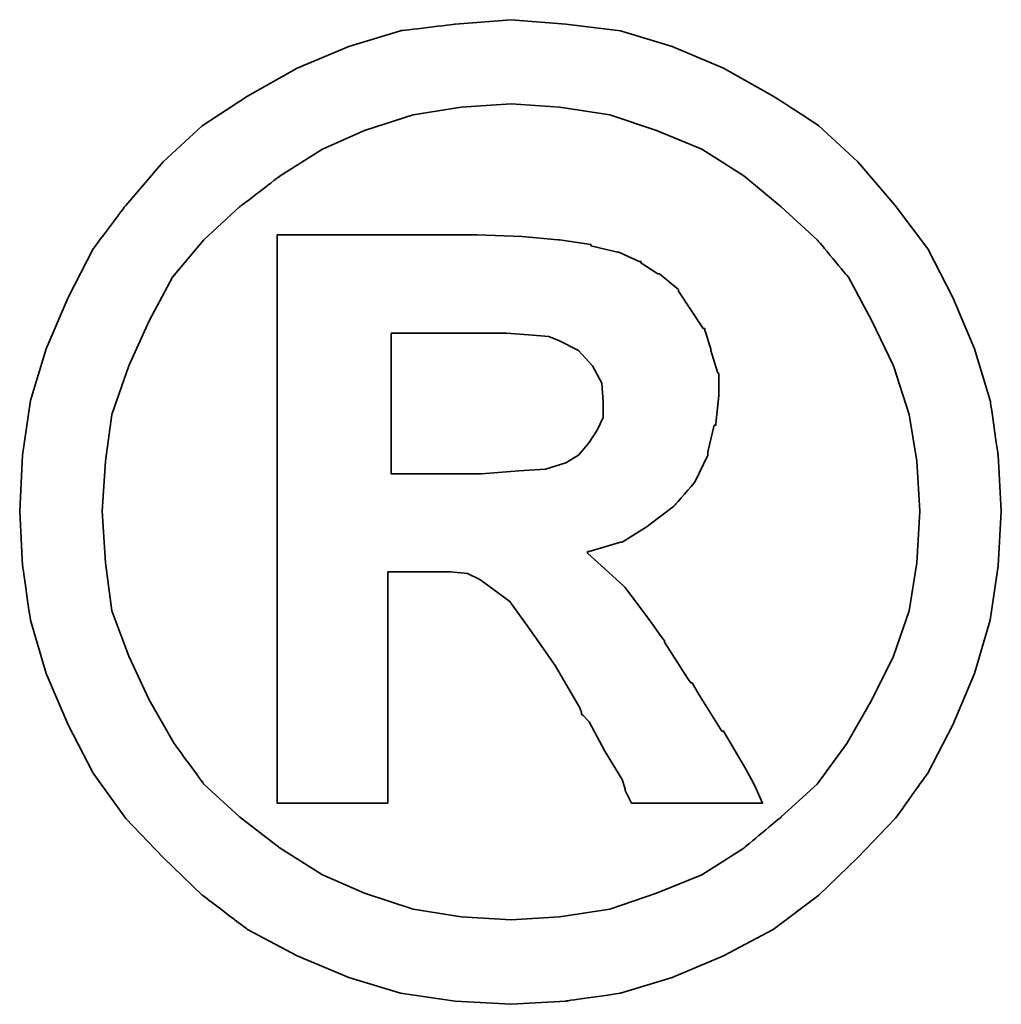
# Model space of a CAD drawing. Header units: millimetres. Extents: x 318 to 1633, y 215 to 506.
# Tile 47 of 50: x 1508.89 to 1512.57, y 306.06 to 309.75. Entities that reach past the tile are written whole.
import ezdxf

# ---------------------------------------------------------------- set-up
doc = ezdxf.new("R2010")
doc.units = ezdxf.units.MM
doc.layers.add('DIM', color=4, linetype='CONTINUOUS')
doc.layers.add('layer 1', color=7, linetype='CONTINUOUS')

# ---------------------------------------------------------------- blocks, each defined once
blk = doc.blocks.new('TBI MOTION logo(完整正式版)')
at = {"layer": 'layer 1', "color": 22, "lineweight": 35}
for points, knots in [([(81.20634, 4.98624), (81.20634, 4.98624), (81.18649, 5.32862), (81.18649, 5.32862), (81.18649, 5.32862), (81.18649, 5.32862), (81.13886, 5.66206), (81.13886, 5.66206), (81.13886, 5.66206), (81.13886, 5.66206), (81.04359, 5.97764), (81.04359, 5.97764), (81.04359, 5.97764), (81.04359, 5.97764), (80.91061, 6.29124), (80.91061, 6.29124), (80.91061, 6.29124), (80.91061, 6.29124), (80.75778, 6.58697), (80.75778, 6.58697), (80.75778, 6.58697), (80.75778, 6.58697), (80.5593, 6.85294), (80.5593, 6.85294), (80.5593, 6.85294), (80.5593, 6.85294), (80.33105, 7.1189), (80.33105, 7.1189), (80.33105, 7.1189), (80.33105, 7.1189), (80.09287, 7.33921), (80.09287, 7.33921), (80.09287, 7.33921), (80.09287, 7.33921), (79.815, 7.51982), (79.815, 7.51982), (79.815, 7.51982), (79.815, 7.51982), (79.51133, 7.69051), (79.51133, 7.69051), (79.51133, 7.69051), (79.51133, 7.69051), (79.19773, 7.8235), (79.19773, 7.8235), (79.19773, 7.8235), (79.19773, 7.8235), (78.88215, 7.91877), (78.88215, 7.91877), (78.88215, 7.91877), (78.88215, 7.91877), (78.54871, 7.95846), (78.54871, 7.95846), (78.54871, 7.95846), (78.54871, 7.95846), (78.21526, 7.98625), (78.21526, 7.98625), (78.21526, 7.98625), (78.21526, 7.98625), (77.87388, 7.95846), (77.87388, 7.95846), (77.87388, 7.95846), (77.87388, 7.95846), (77.54044, 7.91877), (77.54044, 7.91877), (77.54044, 7.91877), (77.54044, 7.91877), (77.22485, 7.8235), (77.22485, 7.8235), (77.22485, 7.8235), (77.22485, 7.8235), (76.91027, 7.69051), (76.91027, 7.69051), (76.91027, 7.69051), (76.91027, 7.69051), (76.6056, 7.51982), (76.6056, 7.51982), (76.6056, 7.51982), (76.6056, 7.51982), (76.32972, 7.33921), (76.32972, 7.33921), (76.32972, 7.33921), (76.32972, 7.33921), (76.09154, 7.1189), (76.09154, 7.1189), (76.09154, 7.1189), (76.09154, 7.1189), (75.86329, 6.85294), (75.86329, 6.85294), (75.86329, 6.85294), (75.86329, 6.85294), (75.66382, 6.58697), (75.66382, 6.58697), (75.66382, 6.58697), (75.66382, 6.58697), (75.51099, 6.29124), (75.51099, 6.29124), (75.51099, 6.29124), (75.51099, 6.29124), (75.37702, 5.97764), (75.37702, 5.97764), (75.37702, 5.97764), (75.37702, 5.97764), (75.28175, 5.66206), (75.28175, 5.66206), (75.28175, 5.66206), (75.28175, 5.66206), (75.23411, 5.32862), (75.23411, 5.32862), (75.23411, 5.32862), (75.23411, 5.32862), (75.21625, 4.98624), (75.21625, 4.98624), (75.21625, 4.98624), (75.21625, 4.98624), (75.23411, 4.6528), (75.23411, 4.6528), (75.23411, 4.6528), (75.23411, 4.6528), (75.28175, 4.32035), (75.28175, 4.32035), (75.28175, 4.32035), (75.28175, 4.32035), (75.37702, 3.99583), (75.37702, 3.99583), (75.37702, 3.99583), (75.37702, 3.99583), (75.51099, 3.68224), (75.51099, 3.68224), (75.51099, 3.68224), (75.51099, 3.68224), (75.66382, 3.38749), (75.66382, 3.38749), (75.66382, 3.38749), (75.66382, 3.38749), (75.86329, 3.10963), (75.86329, 3.10963), (75.86329, 3.10963), (75.86329, 3.10963), (76.09154, 2.87145), (76.09154, 2.87145), (76.09154, 2.87145), (76.09154, 2.87145), (76.32972, 2.6432), (76.32972, 2.6432), (76.32972, 2.6432), (76.32972, 2.6432), (76.6056, 2.43381), (76.6056, 2.43381), (76.6056, 2.43381), (76.6056, 2.43381), (76.91027, 2.27205), (76.91027, 2.27205), (76.91027, 2.27205), (76.91027, 2.27205), (77.22485, 2.13906), (77.22485, 2.13906), (77.22485, 2.13906), (77.22485, 2.13906), (77.54044, 2.0438), (77.54044, 2.0438), (77.54044, 2.0438), (77.54044, 2.0438), (77.87388, 1.99616), (77.87388, 1.99616), (77.87388, 1.99616), (77.87388, 1.99616), (78.21526, 1.97631), (78.21526, 1.97631), (78.21526, 1.97631), (78.21526, 1.97631), (78.54871, 1.99616), (78.54871, 1.99616), (78.54871, 1.99616), (78.54871, 1.99616), (78.88215, 2.0438), (78.88215, 2.0438), (78.88215, 2.0438), (78.88215, 2.0438), (79.19773, 2.13906), (79.19773, 2.13906), (79.19773, 2.13906), (79.19773, 2.13906), (79.51133, 2.27205), (79.51133, 2.27205), (79.51133, 2.27205), (79.51133, 2.27205), (79.815, 2.43381), (79.815, 2.43381), (79.815, 2.43381), (79.815, 2.43381), (80.09287, 2.6432), (80.09287, 2.6432), (80.09287, 2.6432), (80.09287, 2.6432), (80.33105, 2.87145), (80.33105, 2.87145), (80.33105, 2.87145), (80.33105, 2.87145), (80.5593, 3.10963), (80.5593, 3.10963), (80.5593, 3.10963), (80.5593, 3.10963), (80.75778, 3.38749), (80.75778, 3.38749), (80.75778, 3.38749), (80.75778, 3.38749), (80.91061, 3.68224), (80.91061, 3.68224), (80.91061, 3.68224), (80.91061, 3.68224), (81.04359, 3.99583), (81.04359, 3.99583), (81.04359, 3.99583), (81.04359, 3.99583), (81.13886, 4.32035), (81.13886, 4.32035), (81.13886, 4.32035), (81.13886, 4.32035), (81.18649, 4.6528), (81.18649, 4.6528), (81.18649, 4.6528), (81.18649, 4.6528), (81.20634, 4.98624), (81.20634, 4.98624)], [0, 0, 0, 0, 0.0178571, 0.0178571, 0.0178571, 0.0178572, 0.0357143, 0.0357143, 0.0357143, 0.0357143, 0.0535714, 0.0535714, 0.0535714, 0.0535714, 0.0714286, 0.0714286, 0.0714286, 0.0714286, 0.0892857, 0.0892857, 0.0892857, 0.0892857, 0.1071429, 0.1071429, 0.1071429, 0.1071429, 0.125, 0.125, 0.125, 0.125, 0.1428571, 0.1428571, 0.1428571, 0.1428572, 0.1607143, 0.1607143, 0.1607143, 0.1607143, 0.1785714, 0.1785714, 0.1785714, 0.1785714, 0.1964286, 0.1964286, 0.1964286, 0.1964286, 0.2142857, 0.2142857, 0.2142857, 0.2142857, 0.2321429, 0.2321429, 0.2321429, 0.2321429, 0.25, 0.25, 0.25, 0.25, 0.2678571, 0.2678571, 0.2678571, 0.2678572, 0.2857143, 0.2857143, 0.2857143, 0.2857143, 0.3035714, 0.3035714, 0.3035714, 0.3035714, 0.3214286, 0.3214286, 0.3214286, 0.3214286, 0.3392857, 0.3392857, 0.3392857, 0.3392857, 0.3571429, 0.3571429, 0.3571429, 0.3571429, 0.375, 0.375, 0.375, 0.375, 0.3928571, 0.3928571, 0.3928571, 0.3928572, 0.4107143, 0.4107143, 0.4107143, 0.4107143, 0.4285714, 0.4285714, 0.4285714, 0.4285714, 0.4464286, 0.4464286, 0.4464286, 0.4464286, 0.4642857, 0.4642857, 0.4642857, 0.4642857, 0.4821429, 0.4821429, 0.4821429, 0.4821429, 0.5, 0.5, 0.5, 0.5, 0.5178571, 0.5178571, 0.5178571, 0.5178572, 0.5357143, 0.5357143, 0.5357143, 0.5357143, 0.5535714, 0.5535714, 0.5535714, 0.5535714, 0.5714286, 0.5714286, 0.5714286, 0.5714286, 0.5892857, 0.5892857, 0.5892857, 0.5892857, 0.6071429, 0.6071429, 0.6071429, 0.6071429, 0.625, 0.625, 0.625, 0.625, 0.6428571, 0.6428571, 0.6428571, 0.6428572, 0.6607143, 0.6607143, 0.6607143, 0.6607143, 0.6785714, 0.6785714, 0.6785714, 0.6785714, 0.6964286, 0.6964286, 0.6964286, 0.6964286, 0.7142857, 0.7142857, 0.7142857, 0.7142857, 0.7321429, 0.7321429, 0.7321429, 0.7321429, 0.75, 0.75, 0.75, 0.75, 0.7678571, 0.7678571, 0.7678571, 0.7678572, 0.7857143, 0.7857143, 0.7857143, 0.7857143, 0.8035714, 0.8035714, 0.8035714, 0.8035714, 0.8214286, 0.8214286, 0.8214286, 0.8214286, 0.8392857, 0.8392857, 0.8392857, 0.8392857, 0.8571429, 0.8571429, 0.8571429, 0.8571429, 0.875, 0.875, 0.875, 0.875, 0.8928571, 0.8928571, 0.8928571, 0.8928572, 0.9107143, 0.9107143, 0.9107143, 0.9107143, 0.9285714, 0.9285714, 0.9285714, 0.9285714, 0.9464286, 0.9464286, 0.9464286, 0.9464286, 0.9642857, 0.9642857, 0.9642857, 0.9642857, 0.9821429, 0.9821429, 0.9821429, 0.9821429, 1, 1, 1, 1]), ([(80.71014, 4.98624), (80.71014, 4.98624), (80.69129, 5.29091), (80.69129, 5.29091), (80.69129, 5.29091), (80.69129, 5.29091), (80.64464, 5.57672), (80.64464, 5.57672), (80.64464, 5.57672), (80.64464, 5.57672), (80.54937, 5.87245), (80.54937, 5.87245), (80.54937, 5.87245), (80.54937, 5.87245), (80.41639, 6.14833), (80.41639, 6.14833), (80.41639, 6.14833), (80.41639, 6.14833), (80.27349, 6.41429), (80.27349, 6.41429), (80.27349, 6.41429), (80.27349, 6.41429), (80.08295, 6.64255), (80.08295, 6.64255), (80.08295, 6.64255), (80.08295, 6.64255), (79.86264, 6.84301), (79.86264, 6.84301), (79.86264, 6.84301), (79.86264, 6.84301), (79.63439, 7.03355), (79.63439, 7.03355), (79.63439, 7.03355), (79.63439, 7.03355), (79.37835, 7.1963), (79.37835, 7.1963), (79.37835, 7.1963), (79.37835, 7.1963), (79.10246, 7.30944), (79.10246, 7.30944), (79.10246, 7.30944), (79.10246, 7.30944), (78.81665, 7.40471), (78.81665, 7.40471), (78.81665, 7.40471), (78.81665, 7.40471), (78.511, 7.45234), (78.511, 7.45234), (78.511, 7.45234), (78.511, 7.45234), (78.21526, 7.47219), (78.21526, 7.47219), (78.21526, 7.47219), (78.21526, 7.47219), (77.9106, 7.45234), (77.9106, 7.45234), (77.9106, 7.45234), (77.9106, 7.45234), (77.61685, 7.40471), (77.61685, 7.40471), (77.61685, 7.40471), (77.61685, 7.40471), (77.32012, 7.30944), (77.32012, 7.30944), (77.32012, 7.30944), (77.32012, 7.30944), (77.06309, 7.1963), (77.06309, 7.1963), (77.06309, 7.1963), (77.06309, 7.1963), (76.80606, 7.03355), (76.80606, 7.03355), (76.80606, 7.03355), (76.80606, 7.03355), (76.55797, 6.84301), (76.55797, 6.84301), (76.55797, 6.84301), (76.55797, 6.84301), (76.34063, 6.64255), (76.34063, 6.64255), (76.34063, 6.64255), (76.34063, 6.64255), (76.1491, 6.41429), (76.1491, 6.41429), (76.1491, 6.41429), (76.1491, 6.41429), (76.0062, 6.14833), (76.0062, 6.14833), (76.0062, 6.14833), (76.0062, 6.14833), (75.88314, 5.87245), (75.88314, 5.87245), (75.88314, 5.87245), (75.88314, 5.87245), (75.77794, 5.57672), (75.77794, 5.57672), (75.77794, 5.57672), (75.77794, 5.57672), (75.73924, 5.29091), (75.73924, 5.29091), (75.73924, 5.29091), (75.73924, 5.29091), (75.72039, 4.98624), (75.72039, 4.98624), (75.72039, 4.98624), (75.72039, 4.98624), (75.73924, 4.67165), (75.73924, 4.67165), (75.73924, 4.67165), (75.73924, 4.67165), (75.77794, 4.37791), (75.77794, 4.37791), (75.77794, 4.37791), (75.77794, 4.37791), (75.88314, 4.10102), (75.88314, 4.10102), (75.88314, 4.10102), (75.88314, 4.10102), (76.0062, 3.83407), (76.0062, 3.83407), (76.0062, 3.83407), (76.0062, 3.83407), (76.15902, 3.56811), (76.15902, 3.56811), (76.15902, 3.56811), (76.15902, 3.56811), (76.34063, 3.32001), (76.34063, 3.32001), (76.34063, 3.32001), (76.34063, 3.32001), (76.55797, 3.11955), (76.55797, 3.11955), (76.55797, 3.11955), (76.55797, 3.11955), (76.80606, 2.92901), (76.80606, 2.92901), (76.80606, 2.92901), (76.80606, 2.92901), (77.06309, 2.76725), (77.06309, 2.76725), (77.06309, 2.76725), (77.06309, 2.76725), (77.32012, 2.65412), (77.32012, 2.65412), (77.32012, 2.65412), (77.32012, 2.65412), (77.61685, 2.55786), (77.61685, 2.55786), (77.61685, 2.55786), (77.61685, 2.55786), (77.9106, 2.51022), (77.9106, 2.51022), (77.9106, 2.51022), (77.9106, 2.51022), (78.21526, 2.49137), (78.21526, 2.49137), (78.21526, 2.49137), (78.21526, 2.49137), (78.511, 2.51022), (78.511, 2.51022), (78.511, 2.51022), (78.511, 2.51022), (78.81665, 2.55786), (78.81665, 2.55786), (78.81665, 2.55786), (78.81665, 2.55786), (79.10246, 2.65412), (79.10246, 2.65412), (79.10246, 2.65412), (79.10246, 2.65412), (79.37835, 2.76725), (79.37835, 2.76725), (79.37835, 2.76725), (79.37835, 2.76725), (79.63439, 2.92901), (79.63439, 2.92901), (79.63439, 2.92901), (79.63439, 2.92901), (79.86264, 3.11955), (79.86264, 3.11955), (79.86264, 3.11955), (79.86264, 3.11955), (80.08295, 3.32001), (80.08295, 3.32001), (80.08295, 3.32001), (80.08295, 3.32001), (80.26356, 3.56811), (80.26356, 3.56811), (80.26356, 3.56811), (80.26356, 3.56811), (80.41639, 3.83407), (80.41639, 3.83407), (80.41639, 3.83407), (80.41639, 3.83407), (80.54937, 4.10102), (80.54937, 4.10102), (80.54937, 4.10102), (80.54937, 4.10102), (80.64464, 4.37791), (80.64464, 4.37791), (80.64464, 4.37791), (80.64464, 4.37791), (80.69129, 4.67165), (80.69129, 4.67165), (80.69129, 4.67165), (80.69129, 4.67165), (80.71014, 4.98624), (80.71014, 4.98624)], [0, 0, 0, 0, 0.0192308, 0.0192308, 0.0192308, 0.0192308, 0.0384615, 0.0384615, 0.0384615, 0.0384615, 0.0576923, 0.0576923, 0.0576923, 0.0576923, 0.0769231, 0.0769231, 0.0769231, 0.0769231, 0.0961538, 0.0961538, 0.0961538, 0.0961539, 0.1153846, 0.1153846, 0.1153846, 0.1153846, 0.1346154, 0.1346154, 0.1346154, 0.1346154, 0.1538462, 0.1538462, 0.1538462, 0.1538462, 0.1730769, 0.1730769, 0.1730769, 0.1730769, 0.1923077, 0.1923077, 0.1923077, 0.1923077, 0.2115385, 0.2115385, 0.2115385, 0.2115385, 0.2307692, 0.2307692, 0.2307692, 0.2307692, 0.25, 0.25, 0.25, 0.25, 0.2692308, 0.2692308, 0.2692308, 0.2692308, 0.2884615, 0.2884615, 0.2884615, 0.2884615, 0.3076923, 0.3076923, 0.3076923, 0.3076923, 0.3269231, 0.3269231, 0.3269231, 0.3269231, 0.3461538, 0.3461538, 0.3461538, 0.3461539, 0.3653846, 0.3653846, 0.3653846, 0.3653846, 0.3846154, 0.3846154, 0.3846154, 0.3846154, 0.4038462, 0.4038462, 0.4038462, 0.4038462, 0.4230769, 0.4230769, 0.4230769, 0.4230769, 0.4423077, 0.4423077, 0.4423077, 0.4423077, 0.4615385, 0.4615385, 0.4615385, 0.4615385, 0.4807692, 0.4807692, 0.4807692, 0.4807692, 0.5, 0.5, 0.5, 0.5, 0.5192308, 0.5192308, 0.5192308, 0.5192308, 0.5384615, 0.5384615, 0.5384615, 0.5384615, 0.5576923, 0.5576923, 0.5576923, 0.5576923, 0.5769231, 0.5769231, 0.5769231, 0.5769231, 0.5961538, 0.5961538, 0.5961538, 0.5961539, 0.6153846, 0.6153846, 0.6153846, 0.6153846, 0.6346154, 0.6346154, 0.6346154, 0.6346154, 0.6538462, 0.6538462, 0.6538462, 0.6538462, 0.6730769, 0.6730769, 0.6730769, 0.6730769, 0.6923077, 0.6923077, 0.6923077, 0.6923077, 0.7115385, 0.7115385, 0.7115385, 0.7115385, 0.7307692, 0.7307692, 0.7307692, 0.7307692, 0.75, 0.75, 0.75, 0.75, 0.7692308, 0.7692308, 0.7692308, 0.7692308, 0.7884615, 0.7884615, 0.7884615, 0.7884615, 0.8076923, 0.8076923, 0.8076923, 0.8076923, 0.8269231, 0.8269231, 0.8269231, 0.8269231, 0.8461538, 0.8461538, 0.8461538, 0.8461539, 0.8653846, 0.8653846, 0.8653846, 0.8653846, 0.8846154, 0.8846154, 0.8846154, 0.8846154, 0.9038462, 0.9038462, 0.9038462, 0.9038462, 0.9230769, 0.9230769, 0.9230769, 0.9230769, 0.9423077, 0.9423077, 0.9423077, 0.9423077, 0.9615385, 0.9615385, 0.9615385, 0.9615385, 0.9807692, 0.9807692, 0.9807692, 0.9807692, 1, 1, 1, 1]), ([(76.78721, 3.2823), (76.78721, 3.2823), (76.78721, 3.32001), (76.78721, 3.32001), (76.78721, 3.32001), (76.78721, 3.32001), (76.78721, 3.42422), (76.78721, 3.42422), (76.78721, 3.42422), (76.78721, 3.42422), (76.78721, 3.59689), (76.78721, 3.59689), (76.78721, 3.59689), (76.78721, 3.59689), (76.78721, 3.80529), (76.78721, 3.80529), (76.78721, 3.80529), (76.78721, 3.80529), (76.78721, 4.0524), (76.78721, 4.0524), (76.78721, 4.0524), (76.78721, 4.0524), (76.78721, 4.32035), (76.78721, 4.32035), (76.78721, 4.32035), (76.78721, 4.32035), (76.78721, 4.92868), (76.78721, 4.92868), (76.78721, 4.92868), (76.78721, 4.92868), (76.78721, 5.53801), (76.78721, 5.53801), (76.78721, 5.53801), (76.78721, 5.53801), (76.78721, 5.82482), (76.78721, 5.82482), (76.78721, 5.82482), (76.78721, 5.82482), (76.78721, 6.07291), (76.78721, 6.07291), (76.78721, 6.07291), (76.78721, 6.07291), (76.78721, 6.30017), (76.78721, 6.30017), (76.78721, 6.30017), (76.78721, 6.30017), (76.78721, 6.45399), (76.78721, 6.45399), (76.78721, 6.45399), (76.78721, 6.45399), (76.78721, 6.5572), (76.78721, 6.5572), (76.78721, 6.5572), (76.78721, 6.5572), (76.78721, 6.59689), (76.78721, 6.59689), (76.78721, 6.59689), (76.78721, 6.59689), (76.78721, 6.67232), (76.78721, 6.67232), (76.78721, 6.67232), (76.78721, 6.67232), (76.8537, 6.67232), (76.8537, 6.67232), (76.8537, 6.67232), (76.8537, 6.67232), (76.87355, 6.67232), (76.87355, 6.67232), (76.87355, 6.67232), (76.87355, 6.67232), (76.91027, 6.67232), (76.91027, 6.67232), (76.91027, 6.67232), (76.91027, 6.67232), (77.04424, 6.67232), (77.04424, 6.67232), (77.04424, 6.67232), (77.04424, 6.67232), (77.22485, 6.67232), (77.22485, 6.67232), (77.22485, 6.67232), (77.22485, 6.67232), (77.43524, 6.67232), (77.43524, 6.67232), (77.43524, 6.67232), (77.43524, 6.67232), (77.65357, 6.67232), (77.65357, 6.67232), (77.65357, 6.67232), (77.65357, 6.67232), (77.82625, 6.67232), (77.82625, 6.67232), (77.82625, 6.67232), (77.82625, 6.67232), (77.94037, 6.67232), (77.94037, 6.67232), (77.94037, 6.67232), (77.94037, 6.67232), (77.97709, 6.67232), (77.97709, 6.67232), (77.97709, 6.67232), (77.97709, 6.67232), (77.99694, 6.67232), (77.99694, 6.67232), (77.99694, 6.67232), (77.99694, 6.67232), (78.00686, 6.67232), (78.00686, 6.67232), (78.00686, 6.67232), (78.00686, 6.67232), (78.28275, 6.6624), (78.28275, 6.6624), (78.28275, 6.6624), (78.28275, 6.6624), (78.50107, 6.64255), (78.50107, 6.64255), (78.50107, 6.64255), (78.50107, 6.64255), (78.511, 6.64255), (78.511, 6.64255), (78.511, 6.64255), (78.511, 6.64255), (78.70154, 6.61476), (78.70154, 6.61476), (78.70154, 6.61476), (78.70154, 6.61476), (78.70154, 6.60483), (78.70154, 6.60483), (78.70154, 6.60483), (78.70154, 6.60483), (78.86429, 6.56713), (78.86429, 6.56713), (78.86429, 6.56713), (78.86429, 6.56713), (78.87223, 6.56713), (78.87223, 6.56713), (78.87223, 6.56713), (78.87223, 6.56713), (78.99727, 6.51056), (78.99727, 6.51056), (78.99727, 6.51056), (78.99727, 6.51056), (79.00719, 6.51056), (79.00719, 6.51056), (79.00719, 6.51056), (79.00719, 6.51056), (79.00719, 6.50162), (79.00719, 6.50162), (79.00719, 6.50162), (79.00719, 6.50162), (79.1104, 6.43415), (79.1104, 6.43415), (79.1104, 6.43415), (79.1104, 6.43415), (79.12132, 6.43415), (79.12132, 6.43415), (79.12132, 6.43415), (79.12132, 6.43415), (79.22552, 6.34781), (79.22552, 6.34781), (79.22552, 6.34781), (79.22552, 6.34781), (79.23544, 6.33888), (79.23544, 6.33888), (79.23544, 6.33888), (79.23544, 6.33888), (79.23544, 6.32895), (79.23544, 6.32895), (79.23544, 6.32895), (79.23544, 6.32895), (79.31087, 6.21483), (79.31087, 6.21483), (79.31087, 6.21483), (79.31087, 6.21483), (79.38629, 6.1007), (79.38629, 6.1007), (79.38629, 6.1007), (79.38629, 6.1007), (79.3972, 6.1007), (79.3972, 6.1007), (79.3972, 6.1007), (79.3972, 6.1007), (79.3972, 6.09078), (79.3972, 6.09078), (79.3972, 6.09078), (79.3972, 6.09078), (79.43392, 5.97764), (79.43392, 5.97764), (79.43392, 5.97764), (79.43392, 5.97764), (79.43392, 5.96772), (79.43392, 5.96772), (79.43392, 5.96772), (79.43392, 5.96772), (79.47362, 5.83474), (79.47362, 5.83474), (79.47362, 5.83474), (79.47362, 5.83474), (79.48156, 5.82482), (79.48156, 5.82482), (79.48156, 5.82482), (79.48156, 5.82482), (79.48156, 5.69977), (79.48156, 5.69977), (79.48156, 5.69977), (79.48156, 5.69977), (79.48156, 5.69183), (79.48156, 5.69183), (79.48156, 5.69183), (79.48156, 5.69183), (79.4637, 5.51915), (79.4637, 5.51915), (79.4637, 5.51915), (79.4637, 5.51915), (79.4637, 5.51122), (79.4637, 5.51122), (79.4637, 5.51122), (79.4637, 5.51122), (79.45377, 5.51122), (79.45377, 5.51122), (79.45377, 5.51122), (79.45377, 5.51122), (79.41507, 5.34847), (79.41507, 5.34847), (79.41507, 5.34847), (79.41507, 5.34847), (79.41507, 5.33854), (79.41507, 5.33854), (79.41507, 5.33854), (79.41507, 5.33854), (79.41507, 5.32862), (79.41507, 5.32862), (79.41507, 5.32862), (79.41507, 5.32862), (79.33865, 5.16785), (79.33865, 5.16785), (79.33865, 5.16785), (79.33865, 5.16785), (79.33071, 5.15693), (79.33071, 5.15693), (79.33071, 5.15693), (79.33071, 5.15693), (79.2156, 5.02495), (79.2156, 5.02495), (79.2156, 5.02495), (79.2156, 5.02495), (79.20567, 5.01502), (79.20567, 5.01502), (79.20567, 5.01502), (79.20567, 5.01502), (79.05483, 4.89991), (79.05483, 4.89991), (79.05483, 4.89991), (79.05483, 4.89991), (79.04491, 4.89197), (79.04491, 4.89197), (79.04491, 4.89197), (79.04491, 4.89197), (78.89208, 4.7967), (78.89208, 4.7967), (78.89208, 4.7967), (78.89208, 4.7967), (78.88215, 4.7967), (78.88215, 4.7967), (78.88215, 4.7967), (78.88215, 4.7967), (78.69161, 4.73913), (78.69161, 4.73913), (78.69161, 4.73913), (78.69161, 4.73913), (78.68169, 4.73913), (78.68169, 4.73913), (78.68169, 4.73913), (78.68169, 4.73913), (78.68169, 4.72921), (78.68169, 4.72921), (78.68169, 4.72921), (78.68169, 4.72921), (78.78688, 4.63394), (78.78688, 4.63394), (78.78688, 4.63394), (78.78688, 4.63394), (78.902, 4.52875), (78.902, 4.52875), (78.902, 4.52875), (78.902, 4.52875), (78.91093, 4.52081), (78.91093, 4.52081), (78.91093, 4.52081), (78.91093, 4.52081), (79.02506, 4.36798), (79.02506, 4.36798), (79.02506, 4.36798), (79.02506, 4.36798), (79.1501, 4.1953), (79.1501, 4.1953), (79.1501, 4.1953), (79.1501, 4.1953), (79.1501, 4.18736), (79.1501, 4.18736), (79.1501, 4.18736), (79.1501, 4.18736), (79.29201, 3.96705), (79.29201, 3.96705), (79.29201, 3.96705), (79.29201, 3.96705), (79.31087, 3.93828), (79.31087, 3.93828), (79.31087, 3.93828), (79.31087, 3.93828), (79.32079, 3.93828), (79.32079, 3.93828), (79.32079, 3.93828), (79.32079, 3.93828), (79.3585, 3.87178), (79.3585, 3.87178), (79.3585, 3.87178), (79.3585, 3.87178), (79.50141, 3.64353), (79.50141, 3.64353), (79.50141, 3.64353), (79.50141, 3.64353), (79.51133, 3.64353), (79.51133, 3.64353), (79.51133, 3.64353), (79.51133, 3.64353), (79.64431, 3.41528), (79.64431, 3.41528), (79.64431, 3.41528), (79.64431, 3.41528), (79.68202, 3.3478), (79.68202, 3.3478), (79.68202, 3.3478), (79.68202, 3.3478), (79.70187, 3.31009), (79.70187, 3.31009), (79.70187, 3.31009), (79.70187, 3.31009), (79.7495, 3.2049), (79.7495, 3.2049), (79.7495, 3.2049), (79.7495, 3.2049), (79.64431, 3.2049), (79.64431, 3.2049), (79.64431, 3.2049), (79.64431, 3.2049), (79.62546, 3.2049), (79.62546, 3.2049), (79.62546, 3.2049), (79.62546, 3.2049), (79.53912, 3.2049), (79.53912, 3.2049), (79.53912, 3.2049), (79.53912, 3.2049), (79.31087, 3.2049), (79.31087, 3.2049), (79.31087, 3.2049), (79.31087, 3.2049), (79.08262, 3.2049), (79.08262, 3.2049), (79.08262, 3.2049), (79.08262, 3.2049), (79.00719, 3.2049), (79.00719, 3.2049), (79.00719, 3.2049), (79.00719, 3.2049), (78.98735, 3.2049), (78.98735, 3.2049), (78.98735, 3.2049), (78.98735, 3.2049), (78.94964, 3.2049), (78.94964, 3.2049), (78.94964, 3.2049), (78.94964, 3.2049), (78.92979, 3.24459), (78.92979, 3.24459), (78.92979, 3.24459), (78.92979, 3.24459), (78.91093, 3.2823), (78.91093, 3.2823), (78.91093, 3.2823), (78.91093, 3.2823), (78.91093, 3.29223), (78.91093, 3.29223), (78.91093, 3.29223), (78.91093, 3.29223), (78.89208, 3.3478), (78.89208, 3.3478), (78.89208, 3.3478), (78.89208, 3.3478), (78.78688, 3.52048), (78.78688, 3.52048), (78.78688, 3.52048), (78.78688, 3.52048), (78.69161, 3.7001), (78.69161, 3.7001), (78.69161, 3.7001), (78.69161, 3.7001), (78.6539, 3.7388), (78.6539, 3.7388), (78.6539, 3.7388), (78.6539, 3.7388), (78.64398, 3.74873), (78.64398, 3.74873), (78.64398, 3.74873), (78.64398, 3.74873), (78.64398, 3.75766), (78.64398, 3.75766), (78.64398, 3.75766), (78.64398, 3.75766), (78.63405, 3.78644), (78.63405, 3.78644), (78.63405, 3.78644), (78.63405, 3.78644), (78.48321, 4.04347), (78.48321, 4.04347), (78.48321, 4.04347), (78.48321, 4.04347), (78.33038, 4.2618), (78.33038, 4.2618), (78.33038, 4.2618), (78.33038, 4.2618), (78.20732, 4.43447), (78.20732, 4.43447), (78.20732, 4.43447), (78.20732, 4.43447), (78.09221, 4.52081), (78.09221, 4.52081), (78.09221, 4.52081), (78.09221, 4.52081), (78.02472, 4.56845), (78.02472, 4.56845), (78.02472, 4.56845), (78.02472, 4.56845), (77.9493, 4.60616), (77.9493, 4.60616), (77.9493, 4.60616), (77.9493, 4.60616), (77.8451, 4.61608), (77.8451, 4.61608), (77.8451, 4.61608), (77.8451, 4.61608), (77.71113, 4.61608), (77.71113, 4.61608), (77.71113, 4.61608), (77.71113, 4.61608), (77.69128, 4.61608), (77.69128, 4.61608), (77.69128, 4.61608), (77.69128, 4.61608), (77.67342, 4.61608), (77.67342, 4.61608), (77.67342, 4.61608), (77.67342, 4.61608), (77.5583, 4.61608), (77.5583, 4.61608), (77.5583, 4.61608), (77.5583, 4.61608), (77.46303, 4.61608), (77.46303, 4.61608), (77.46303, 4.61608), (77.46303, 4.61608), (77.46303, 4.54761), (77.46303, 4.54761), (77.46303, 4.54761), (77.46303, 4.54761), (77.46303, 4.47318), (77.46303, 4.47318), (77.46303, 4.47318), (77.46303, 4.47318), (77.46303, 4.24294), (77.46303, 4.24294), (77.46303, 4.24294), (77.46303, 4.24294), (77.46303, 3.99583), (77.46303, 3.99583), (77.46303, 3.99583), (77.46303, 3.99583), (77.46303, 3.72888), (77.46303, 3.72888), (77.46303, 3.72888), (77.46303, 3.72888), (77.46303, 3.51055), (77.46303, 3.51055), (77.46303, 3.51055), (77.46303, 3.51055), (77.46303, 3.42422), (77.46303, 3.42422), (77.46303, 3.42422), (77.46303, 3.42422), (77.46303, 3.35773), (77.46303, 3.35773), (77.46303, 3.35773), (77.46303, 3.35773), (77.46303, 3.30017), (77.46303, 3.30017), (77.46303, 3.30017), (77.46303, 3.30017), (77.46303, 3.2823), (77.46303, 3.2823), (77.46303, 3.2823), (77.46303, 3.2823), (77.46303, 3.2049), (77.46303, 3.2049), (77.46303, 3.2049), (77.46303, 3.2049), (77.39753, 3.2049), (77.39753, 3.2049), (77.39753, 3.2049), (77.39753, 3.2049), (77.37768, 3.2049), (77.37768, 3.2049), (77.37768, 3.2049), (77.37768, 3.2049), (77.32012, 3.2049), (77.32012, 3.2049), (77.32012, 3.2049), (77.32012, 3.2049), (77.12165, 3.2049), (77.12165, 3.2049), (77.12165, 3.2049), (77.12165, 3.2049), (76.94897, 3.2049), (76.94897, 3.2049), (76.94897, 3.2049), (76.94897, 3.2049), (76.8924, 3.2049), (76.8924, 3.2049), (76.8924, 3.2049), (76.8924, 3.2049), (76.8537, 3.2049), (76.8537, 3.2049), (76.8537, 3.2049), (76.8537, 3.2049), (76.78721, 3.2049), (76.78721, 3.2049), (76.78721, 3.2049), (76.78721, 3.2049), (76.78721, 3.2823), (76.78721, 3.2823)], [0, 0, 0, 0, 0.0074074, 0.0074074, 0.0074074, 0.0074074, 0.0148148, 0.0148148, 0.0148148, 0.0148148, 0.0222222, 0.0222222, 0.0222222, 0.0222222, 0.0296296, 0.0296296, 0.0296296, 0.0296296, 0.037037, 0.037037, 0.037037, 0.037037, 0.0444444, 0.0444444, 0.0444444, 0.0444445, 0.0518519, 0.0518519, 0.0518519, 0.0518519, 0.0592593, 0.0592593, 0.0592593, 0.0592593, 0.0666667, 0.0666667, 0.0666667, 0.0666667, 0.0740741, 0.0740741, 0.0740741, 0.0740741, 0.0814815, 0.0814815, 0.0814815, 0.0814815, 0.0888889, 0.0888889, 0.0888889, 0.0888889, 0.0962963, 0.0962963, 0.0962963, 0.0962963, 0.1037037, 0.1037037, 0.1037037, 0.1037037, 0.1111111, 0.1111111, 0.1111111, 0.1111111, 0.1185185, 0.1185185, 0.1185185, 0.1185185, 0.1259259, 0.1259259, 0.1259259, 0.1259259, 0.1333333, 0.1333333, 0.1333333, 0.1333333, 0.1407407, 0.1407407, 0.1407407, 0.1407408, 0.1481481, 0.1481481, 0.1481481, 0.1481482, 0.1555556, 0.1555556, 0.1555556, 0.1555556, 0.162963, 0.162963, 0.162963, 0.162963, 0.1703704, 0.1703704, 0.1703704, 0.1703704, 0.1777778, 0.1777778, 0.1777778, 0.1777778, 0.1851852, 0.1851852, 0.1851852, 0.1851852, 0.1925926, 0.1925926, 0.1925926, 0.1925926, 0.2, 0.2, 0.2, 0.2, 0.2074074, 0.2074074, 0.2074074, 0.2074074, 0.2148148, 0.2148148, 0.2148148, 0.2148148, 0.2222222, 0.2222222, 0.2222222, 0.2222222, 0.2296296, 0.2296296, 0.2296296, 0.2296296, 0.237037, 0.237037, 0.237037, 0.237037, 0.2444444, 0.2444444, 0.2444444, 0.2444445, 0.2518519, 0.2518519, 0.2518519, 0.2518519, 0.2592593, 0.2592593, 0.2592593, 0.2592593, 0.2666667, 0.2666667, 0.2666667, 0.2666667, 0.2740741, 0.2740741, 0.2740741, 0.2740741, 0.2814815, 0.2814815, 0.2814815, 0.2814815, 0.2888889, 0.2888889, 0.2888889, 0.2888889, 0.2962963, 0.2962963, 0.2962963, 0.2962963, 0.3037037, 0.3037037, 0.3037037, 0.3037037, 0.3111111, 0.3111111, 0.3111111, 0.3111111, 0.3185185, 0.3185185, 0.3185185, 0.3185185, 0.3259259, 0.3259259, 0.3259259, 0.3259259, 0.3333333, 0.3333333, 0.3333333, 0.3333333, 0.3407407, 0.3407407, 0.3407407, 0.3407408, 0.3481481, 0.3481481, 0.3481481, 0.3481482, 0.3555556, 0.3555556, 0.3555556, 0.3555556, 0.362963, 0.362963, 0.362963, 0.362963, 0.3703704, 0.3703704, 0.3703704, 0.3703704, 0.3777778, 0.3777778, 0.3777778, 0.3777778, 0.3851852, 0.3851852, 0.3851852, 0.3851852, 0.3925926, 0.3925926, 0.3925926, 0.3925926, 0.4, 0.4, 0.4, 0.4, 0.4074074, 0.4074074, 0.4074074, 0.4074074, 0.4148148, 0.4148148, 0.4148148, 0.4148148, 0.4222222, 0.4222222, 0.4222222, 0.4222222, 0.4296296, 0.4296296, 0.4296296, 0.4296296, 0.437037, 0.437037, 0.437037, 0.437037, 0.4444444, 0.4444444, 0.4444444, 0.4444445, 0.4518519, 0.4518519, 0.4518519, 0.4518519, 0.4592593, 0.4592593, 0.4592593, 0.4592593, 0.4666667, 0.4666667, 0.4666667, 0.4666667, 0.4740741, 0.4740741, 0.4740741, 0.4740741, 0.4814815, 0.4814815, 0.4814815, 0.4814815, 0.4888889, 0.4888889, 0.4888889, 0.4888889, 0.4962963, 0.4962963, 0.4962963, 0.4962963, 0.5037037, 0.5037037, 0.5037037, 0.5037037, 0.5111111, 0.5111111, 0.5111111, 0.5111111, 0.5185185, 0.5185185, 0.5185185, 0.5185185, 0.5259259, 0.5259259, 0.5259259, 0.5259259, 0.5333333, 0.5333333, 0.5333333, 0.5333333, 0.5407407, 0.5407407, 0.5407407, 0.5407408, 0.5481481, 0.5481481, 0.5481481, 0.5481482, 0.5555556, 0.5555556, 0.5555556, 0.5555556, 0.562963, 0.562963, 0.562963, 0.562963, 0.5703704, 0.5703704, 0.5703704, 0.5703704, 0.5777778, 0.5777778, 0.5777778, 0.5777778, 0.5851852, 0.5851852, 0.5851852, 0.5851852, 0.5925926, 0.5925926, 0.5925926, 0.5925926, 0.6, 0.6, 0.6, 0.6, 0.6074074, 0.6074074, 0.6074074, 0.6074074, 0.6148148, 0.6148148, 0.6148148, 0.6148148, 0.6222222, 0.6222222, 0.6222222, 0.6222222, 0.6296296, 0.6296296, 0.6296296, 0.6296296, 0.637037, 0.637037, 0.637037, 0.637037, 0.6444444, 0.6444444, 0.6444444, 0.6444445, 0.6518519, 0.6518519, 0.6518519, 0.6518519, 0.6592593, 0.6592593, 0.6592593, 0.6592593, 0.6666667, 0.6666667, 0.6666667, 0.6666667, 0.6740741, 0.6740741, 0.6740741, 0.6740741, 0.6814815, 0.6814815, 0.6814815, 0.6814815, 0.6888889, 0.6888889, 0.6888889, 0.6888889, 0.6962963, 0.6962963, 0.6962963, 0.6962963, 0.7037037, 0.7037037, 0.7037037, 0.7037037, 0.7111111, 0.7111111, 0.7111111, 0.7111111, 0.7185185, 0.7185185, 0.7185185, 0.7185185, 0.7259259, 0.7259259, 0.7259259, 0.7259259, 0.7333333, 0.7333333, 0.7333333, 0.7333333, 0.7407407, 0.7407407, 0.7407407, 0.7407408, 0.7481481, 0.7481481, 0.7481481, 0.7481482, 0.7555556, 0.7555556, 0.7555556, 0.7555556, 0.762963, 0.762963, 0.762963, 0.762963, 0.7703704, 0.7703704, 0.7703704, 0.7703704, 0.7777778, 0.7777778, 0.7777778, 0.7777778, 0.7851852, 0.7851852, 0.7851852, 0.7851852, 0.7925926, 0.7925926, 0.7925926, 0.7925926, 0.8, 0.8, 0.8, 0.8, 0.8074074, 0.8074074, 0.8074074, 0.8074074, 0.8148148, 0.8148148, 0.8148148, 0.8148148, 0.8222222, 0.8222222, 0.8222222, 0.8222222, 0.8296296, 0.8296296, 0.8296296, 0.8296296, 0.837037, 0.837037, 0.837037, 0.837037, 0.8444444, 0.8444444, 0.8444444, 0.8444445, 0.8518519, 0.8518519, 0.8518519, 0.8518519, 0.8592593, 0.8592593, 0.8592593, 0.8592593, 0.8666667, 0.8666667, 0.8666667, 0.8666667, 0.8740741, 0.8740741, 0.8740741, 0.8740741, 0.8814815, 0.8814815, 0.8814815, 0.8814815, 0.8888889, 0.8888889, 0.8888889, 0.8888889, 0.8962963, 0.8962963, 0.8962963, 0.8962963, 0.9037037, 0.9037037, 0.9037037, 0.9037037, 0.9111111, 0.9111111, 0.9111111, 0.9111111, 0.9185185, 0.9185185, 0.9185185, 0.9185185, 0.9259259, 0.9259259, 0.9259259, 0.9259259, 0.9333333, 0.9333333, 0.9333333, 0.9333333, 0.9407407, 0.9407407, 0.9407407, 0.9407408, 0.9481481, 0.9481481, 0.9481481, 0.9481482, 0.9555556, 0.9555556, 0.9555556, 0.9555556, 0.962963, 0.962963, 0.962963, 0.962963, 0.9703704, 0.9703704, 0.9703704, 0.9703704, 0.9777778, 0.9777778, 0.9777778, 0.9777778, 0.9851852, 0.9851852, 0.9851852, 0.9851852, 0.9925926, 0.9925926, 0.9925926, 0.9925926, 1, 1, 1, 1]), ([(77.48288, 6.07291), (77.48288, 6.07291), (77.48288, 5.99551), (77.48288, 5.99551), (77.48288, 5.99551), (77.48288, 5.99551), (77.48288, 5.82482), (77.48288, 5.82482), (77.48288, 5.82482), (77.48288, 5.82482), (77.48288, 5.63328), (77.48288, 5.63328), (77.48288, 5.63328), (77.48288, 5.63328), (77.48288, 5.46358), (77.48288, 5.46358), (77.48288, 5.46358), (77.48288, 5.46358), (77.48288, 5.29091), (77.48288, 5.29091), (77.48288, 5.29091), (77.48288, 5.29091), (77.48288, 5.21449), (77.48288, 5.21449), (77.48288, 5.21449), (77.48288, 5.21449), (77.50074, 5.21449), (77.50074, 5.21449), (77.50074, 5.21449), (77.50074, 5.21449), (77.71113, 5.21449), (77.71113, 5.21449), (77.71113, 5.21449), (77.71113, 5.21449), (77.94037, 5.21449), (77.94037, 5.21449), (77.94037, 5.21449), (77.94037, 5.21449), (78.01579, 5.21449), (78.01579, 5.21449), (78.01579, 5.21449), (78.01579, 5.21449), (78.03465, 5.21449), (78.03465, 5.21449), (78.03465, 5.21449), (78.03465, 5.21449), (78.2629, 5.23335), (78.2629, 5.23335), (78.2629, 5.23335), (78.2629, 5.23335), (78.42565, 5.24327), (78.42565, 5.24327), (78.42565, 5.24327), (78.42565, 5.24327), (78.54871, 5.28098), (78.54871, 5.28098), (78.54871, 5.28098), (78.54871, 5.28098), (78.62611, 5.32862), (78.62611, 5.32862), (78.62611, 5.32862), (78.62611, 5.32862), (78.69161, 5.40503), (78.69161, 5.40503), (78.69161, 5.40503), (78.69161, 5.40503), (78.73925, 5.48145), (78.73925, 5.48145), (78.73925, 5.48145), (78.73925, 5.48145), (78.77696, 5.55885), (78.77696, 5.55885), (78.77696, 5.55885), (78.77696, 5.55885), (78.77696, 5.65214), (78.77696, 5.65214), (78.77696, 5.65214), (78.77696, 5.65214), (78.76902, 5.76726), (78.76902, 5.76726), (78.76902, 5.76726), (78.76902, 5.76726), (78.71146, 5.87245), (78.71146, 5.87245), (78.71146, 5.87245), (78.71146, 5.87245), (78.62611, 5.96772), (78.62611, 5.96772), (78.62611, 5.96772), (78.62611, 5.96772), (78.511, 6.02528), (78.511, 6.02528), (78.511, 6.02528), (78.511, 6.02528), (78.44451, 6.05306), (78.44451, 6.05306), (78.44451, 6.05306), (78.44451, 6.05306), (78.32046, 6.06299), (78.32046, 6.06299), (78.32046, 6.06299), (78.32046, 6.06299), (78.18748, 6.07291), (78.18748, 6.07291), (78.18748, 6.07291), (78.18748, 6.07291), (77.99694, 6.07291), (77.99694, 6.07291), (77.99694, 6.07291), (77.99694, 6.07291), (77.97709, 6.07291), (77.97709, 6.07291), (77.97709, 6.07291), (77.97709, 6.07291), (77.90167, 6.07291), (77.90167, 6.07291), (77.90167, 6.07291), (77.90167, 6.07291), (77.69128, 6.07291), (77.69128, 6.07291), (77.69128, 6.07291), (77.69128, 6.07291), (77.50074, 6.07291), (77.50074, 6.07291), (77.50074, 6.07291), (77.50074, 6.07291), (77.48288, 6.07291), (77.48288, 6.07291)], [0, 0, 0, 0, 0.03125, 0.03125, 0.03125, 0.03125, 0.0625, 0.0625, 0.0625, 0.0625, 0.09375, 0.09375, 0.09375, 0.09375, 0.125, 0.125, 0.125, 0.125, 0.15625, 0.15625, 0.15625, 0.15625, 0.1875, 0.1875, 0.1875, 0.1875, 0.21875, 0.21875, 0.21875, 0.21875, 0.25, 0.25, 0.25, 0.25, 0.28125, 0.28125, 0.28125, 0.28125, 0.3125, 0.3125, 0.3125, 0.3125, 0.34375, 0.34375, 0.34375, 0.34375, 0.375, 0.375, 0.375, 0.375, 0.40625, 0.40625, 0.40625, 0.40625, 0.4375, 0.4375, 0.4375, 0.4375, 0.46875, 0.46875, 0.46875, 0.46875, 0.5, 0.5, 0.5, 0.5, 0.53125, 0.53125, 0.53125, 0.53125, 0.5625, 0.5625, 0.5625, 0.5625, 0.59375, 0.59375, 0.59375, 0.59375, 0.625, 0.625, 0.625, 0.625, 0.65625, 0.65625, 0.65625, 0.65625, 0.6875, 0.6875, 0.6875, 0.6875, 0.71875, 0.71875, 0.71875, 0.71875, 0.75, 0.75, 0.75, 0.75, 0.78125, 0.78125, 0.78125, 0.78125, 0.8125, 0.8125, 0.8125, 0.8125, 0.84375, 0.84375, 0.84375, 0.84375, 0.875, 0.875, 0.875, 0.875, 0.90625, 0.90625, 0.90625, 0.90625, 0.9375, 0.9375, 0.9375, 0.9375, 0.96875, 0.96875, 0.96875, 0.96875, 1, 1, 1, 1])]:
    blk.add_open_spline(points, degree=3, knots=knots, dxfattribs=at)

msp = doc.modelspace()

# ---------------------------------------------------------------- block references
at = {"layer": 'DIM', "color": 7, "xscale": 0.6147305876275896, "yscale": 0.6147305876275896, "zscale": 0.6147305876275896}
msp.add_blockref('TBI MOTION logo(完整正式版)', (1462.6511, 304.8446), dxfattribs=at)

doc.saveas('drawing.dxf')
